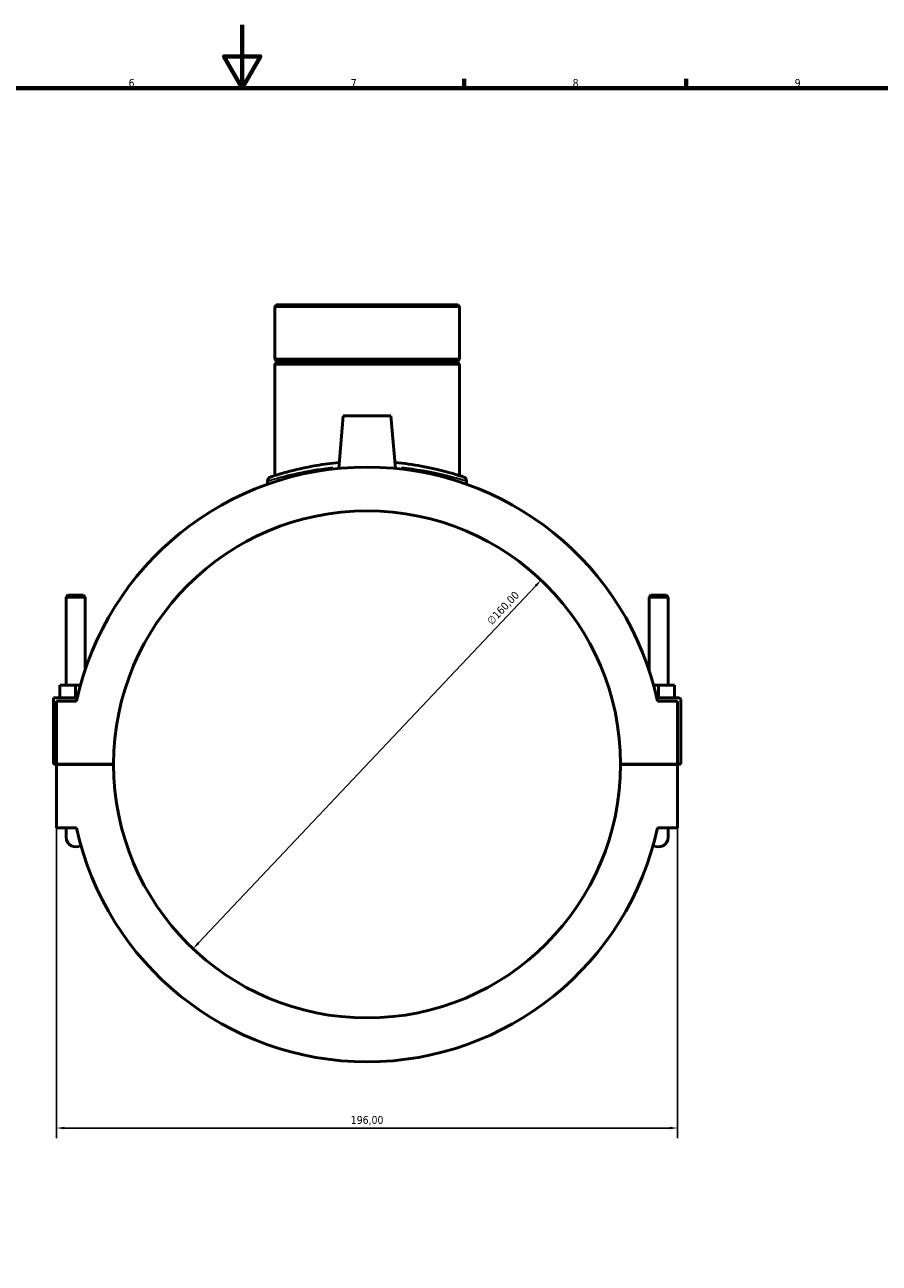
# Model space of a CAD drawing. Header units: millimetres. Extents: x 0 to 1068, y -188 to 1281.
# Tile 5 of 8: x 352 to 622, y 203 to 594. Entities that reach past the tile are written whole.
import ezdxf

# ---------------------------------------------------------------- set-up
doc = ezdxf.new("R2010")
doc.units = ezdxf.units.MM
for name, color, linetype, lineweight in [('Border (ISO)', 7, 'Continuous', 70), ('Dimension (ISO)', 7, 'Continuous', 25), ('Visible (ISO)', 7, 'Continuous', 50), ('Visible Narrow (ISO)', 7, 'Continuous', 35)]:
    doc.layers.add(name, color=color, linetype=linetype, lineweight=lineweight)
doc.styles.add('Note Text (ISO)', font='tahoma.ttf')
doc.dimstyles.new('Default (ISO)', dxfattribs={"dimtxt": 2.5, "dimasz": 2.5, "dimexe": 3.175, "dimexo": 0, "dimgap": 0.762, "dimtad": 1, "dimrnd": 1e-08, "dimzin": 0, "dimtxsty": 'Note Text (ISO)', "dimcen": 0.09, "dimdle": 10, "dimclrd": 256, "dimclre": 256, "dimclrt": 232, "dimazin": 0, "dimtfac": 1.40208, "dimtmove": 0, "dimatfit": 3, "dimfxl": 1, "dimtolj": 1, "dimtzin": 0, "dimlwd": -1, "dimlwe": -1, "dimarcsym": 0})

# ---------------------------------------------------------------- blocks, each defined once
blk = doc.blocks.new('Borders Default Border')
at = {"layer": 'Border (ISO)'}
for p, q in [((490.58, 574), (490.58, 576.9)), ((560.67, 574), (560.67, 576.9))]:
    blk.add_line(p, q, dxfattribs=at)
at = {"layer": 'Border (ISO)', "flags": 128}
for points in [[(420.5, 594), (420.5, 574), (414.73, 584), (426.27, 584), (420.5, 574)], [(20, 20), (20, 574), (821, 574), (821, 20), (20, 20)]]:
    blk.add_lwpolyline(points, dxfattribs=at)
at = {"layer": 'Border (ISO)', "color": 232, "true_color": 0xca0064, "char_height": 2.5, "attachment_point": 7, "style": 'Note Text (ISO)'}
for s, insert in [('6', (384.66, 574.35)), ('7', (454.77, 574.4)), ('8', (524.81, 574.34)), ('9', (594.88, 574.35))]:
    blk.add_mtext(s, dxfattribs=dict(at, insert=insert))
blk = doc.blocks.new('*D6')
at = {"layer": 'Defpoints', "color": 0, "transparency": 16777216}
for p in [(514.85, 418.76), (405, 302.43)]:
    blk.add_point(p, dxfattribs=at)
at = {"layer": 'Dimension (ISO)', "transparency": 16777216}
blk.add_line((406.72, 304.25), (513.14, 416.94), dxfattribs=at)
for points in [[(512.83, 417.23), (513.44, 416.66), (514.85, 418.76)], [(406.41, 304.54), (407.02, 303.96), (405, 302.43)]]:
    blk.add_solid(points, dxfattribs=at)
at = {"layer": 'Dimension (ISO)', "color": 232, "true_color": 0xca0064, "transparency": 16777216, "insert": (497.49, 406.16), "char_height": 2.5, "attachment_point": 1, "rotation": 46.6398, "style": 'Note Text (ISO)'}
blk.add_mtext('\\A1;∅160,00', dxfattribs=at)
blk = doc.blocks.new('*D14')
at = {"layer": 'Defpoints', "color": 0, "transparency": 16777216}
for p in [(361.93, 350.57), (557.93, 350.57), (557.93, 245.87)]:
    blk.add_point(p, dxfattribs=at)
at = {"layer": 'Dimension (ISO)', "transparency": 16777216}
for p, q in [((361.93, 350.57), (361.93, 242.69)), ((557.93, 350.57), (557.93, 242.69)), ((364.43, 245.87), (555.43, 245.87))]:
    blk.add_line(p, q, dxfattribs=at)
for points in [[(364.43, 246.28), (364.43, 245.45), (361.93, 245.87)], [(555.43, 246.28), (555.43, 245.45), (557.93, 245.87)]]:
    blk.add_solid(points, dxfattribs=at)
at = {"layer": 'Dimension (ISO)', "color": 232, "true_color": 0xca0064, "transparency": 16777216, "insert": (459.93, 248.21), "char_height": 2.5, "attachment_point": 5, "style": 'Note Text (ISO)'}
blk.add_mtext('\\A1;196,00', dxfattribs=at)

msp = doc.modelspace()

# ---------------------------------------------------------------- linework, layer by layer
at = {"layer": 'Visible (ISO)'}
for p, q in [((431.226, 505.597), (430.778, 505.149)), ((489.077, 505.149), (430.778, 505.149)), ((430.778, 505.149), (430.778, 488.431)), ((431.226, 505.597), (488.628, 505.597)), ((488.628, 505.597), (489.077, 505.149)), ((489.077, 505.149), (489.077, 488.431)), ((430.778, 488.431), (489.077, 488.431)), ((431.278, 487.931), (430.778, 488.431)), ((431.278, 487.431), (430.778, 486.931)), ((489.077, 486.931), (430.778, 486.931)), ((430.778, 486.931), (430.778, 451.729)), ((431.278, 487.931), (488.577, 487.931)), ((431.278, 487.931), (431.278, 487.431)), ((488.577, 487.431), (431.278, 487.431)), ((488.577, 487.931), (489.077, 488.431)), ((488.577, 487.931), (488.577, 487.431)), ((488.577, 487.431), (489.077, 486.931)), ((489.077, 486.931), (489.077, 451.729)), ((452.427, 470.597), (450.976, 454.009)), ((467.427, 470.597), (452.427, 470.597)), ((467.427, 470.597), (468.879, 454.009)), ((428.536, 450.019), (428.536, 449.031)), ((491.319, 450.019), (491.319, 449.031)), ((365.527, 413.981), (364.927, 413.381)), ((364.927, 413.381), (370.927, 413.381)), ((364.927, 385.597), (364.927, 413.381)), ((370.327, 413.981), (365.527, 413.981)), ((370.327, 413.981), (370.927, 413.381)), ((370.927, 390.345), (370.927, 413.381)), ((549.527, 413.981), (548.927, 413.381)), ((554.927, 413.381), (548.927, 413.381)), ((548.927, 413.381), (548.927, 390.345)), ((549.527, 413.981), (554.327, 413.981)), ((554.327, 413.981), (554.927, 413.381)), ((554.927, 413.381), (554.927, 385.597)), ((362.927, 381.597), (362.927, 385.597)), ((367.927, 385.597), (362.927, 385.597)), ((369.479, 385.597), (367.927, 385.597)), ((367.927, 381.597), (367.927, 385.597)), ((550.376, 385.597), (551.927, 385.597)), ((551.927, 381.597), (551.927, 385.597)), ((551.927, 385.597), (556.927, 385.597)), ((556.927, 381.597), (556.927, 385.597)), ((360.927, 381.597), (368.467, 381.597)), ((360.927, 360.647), (360.927, 381.597)), ((368.243, 380.597), (361.927, 380.597)), ((361.927, 380.597), (361.927, 360.647)), ((558.427, 381.597), (551.387, 381.597)), ((557.927, 380.597), (551.611, 380.597)), ((557.927, 360.647), (557.927, 380.597)), ((558.927, 360.647), (558.927, 381.097)), ((361.927, 360.647), (360.927, 360.647)), ((361.927, 360.647), (379.927, 360.647)), ((361.927, 360.547), (361.927, 340.597)), ((379.927, 360.547), (361.927, 360.547)), ((364.927, 360.547), (364.927, 360.647)), ((370.927, 360.547), (370.927, 360.647)), ((539.927, 360.647), (557.927, 360.647)), ((557.927, 360.547), (539.927, 360.547)), ((548.927, 360.647), (548.927, 360.547)), ((554.927, 360.647), (554.927, 360.547)), ((557.927, 360.647), (558.927, 360.647)), ((557.927, 340.597), (557.927, 360.547)), ((361.927, 340.597), (368.243, 340.597)), ((364.927, 340.597), (364.927, 337.597)), ((551.611, 340.597), (557.927, 340.597)), ((554.927, 337.597), (554.927, 340.597))]:
    msp.add_line(p, q, dxfattribs=at)
for centre, radius, start, end in [((459.927, 360.597), 93.84, 12.30577, 167.69423), ((429.881, 450.019), 1.345, 108.5726, 180), ((489.973, 450.019), 1.345, 0, 71.4274), ((459.927, 360.597), 80, 0.03581, 179.96419), ((558.427, 381.097), 0.5, 0, 90), ((459.927, 360.597), 80, 180.03581, 359.96419), ((459.927, 360.597), 93.84, 192.30577, 347.69423), ((367.927, 337.597), 3, 180, 304.19158), ((367.927, 337.597), 3, 180, 304.19158), ((551.927, 337.597), 3, 235.80842, 0), ((551.927, 337.597), 3, 235.80842, 0)]:
    msp.add_arc(centre, radius, start, end, dxfattribs=at)
for points, knots in [([(451.14, 455.872), (448.624, 455.639), (446.214, 455.316), (440.263, 454.311), (437.055, 453.538), (432.744, 452.355), (431.327, 451.907), (430.056, 451.496), (429.77, 451.401), (429.505, 451.312), (429.454, 451.296), (429.454, 451.296)], [15.1882935, 15.1882935, 15.1882935, 15.1882935, 15.9714242, 15.9714242, 17.2822906, 17.2822906, 18.2945614, 18.2945614, 18.767266, 18.767266, 19.0732345, 19.0732345, 19.0732345, 19.0732345]), ([(490.402, 451.294), (490.402, 451.294), (489.999, 451.433), (488.23, 452.001), (486.643, 452.497), (482.494, 453.603), (479.939, 454.208), (474.49, 455.198), (471.676, 455.598), (468.715, 455.872)], [9.5366292, 9.5366292, 9.5366292, 9.5366292, 10.3821372, 10.3821372, 11.4449581, 11.4449581, 12.4997942, 12.4997942, 13.4215821, 13.4215821, 13.4215821, 13.4215821])]:
    msp.add_open_spline(points, degree=3, knots=knots, dxfattribs=at)
at = {"layer": 'Visible Narrow (ISO)'}
msp.add_arc((489.973, 450.019), 1.345, 3.57137, 67.85603, dxfattribs=at)
for points, knots in [([(428.602, 450.041), (428.626, 450.048), (428.658, 450.058), (428.863, 450.124), (429.157, 450.218), (430.467, 450.624), (431.926, 451.065), (436.367, 452.231), (439.672, 452.993), (445.274, 453.899), (447.153, 454.154), (449.106, 454.36)], [-18.8782411, -18.8782411, -18.8782411, -18.8782411, -18.767266, -18.767266, -18.2945614, -18.2945614, -17.2822906, -17.2822906, -15.9714242, -15.9714242, -15.3683597, -15.3683597, -15.3683597, -15.3683597]), ([(470.748, 454.36), (473.151, 454.106), (475.439, 453.779), (480.541, 452.892), (483.173, 452.295), (487.447, 451.205), (489.081, 450.716), (490.718, 450.213), (491.107, 450.088), (491.253, 450.041)], [-13.2415151, -13.2415151, -13.2415151, -13.2415151, -12.4997942, -12.4997942, -11.4449581, -11.4449581, -10.3821372, -10.3821372, -9.7316232, -9.7316232, -9.7316232, -9.7316232])]:
    msp.add_open_spline(points, degree=3, knots=knots, dxfattribs=at)

# ---------------------------------------------------------------- block references
msp.add_blockref('Borders Default Border', (0, 0))

# ---------------------------------------------------------------- dimensions: what is measured, and where the dimension line sits
at = {"layer": 'Dimension (ISO)'}
dim = msp.add_diameter_dim_2p(p1=(405.001, 302.433), p2=(514.854, 418.762), dimstyle='Default (ISO)', override={"dimdec": 2, "dimlfac": 1, "dimtp": 0, "dimtm": 0, "dimtdec": 2, "dimatfit": 2}, dxfattribs=at)
dim.commit()
dim.dimension.update_dxf_attribs({"geometry": '*D6', "text_midpoint": (504.791, 408.105), "dimtype": 163})
dim = msp.add_linear_dim(base=(557.927, 245.865), p1=(361.927, 350.572), p2=(557.927, 350.572), dimstyle='Default (ISO)', dxfattribs=at)
dim.commit()
dim.dimension.update_dxf_attribs({"geometry": '*D14', "text_midpoint": (459.927, 248.213)})

doc.saveas('drawing.dxf')
